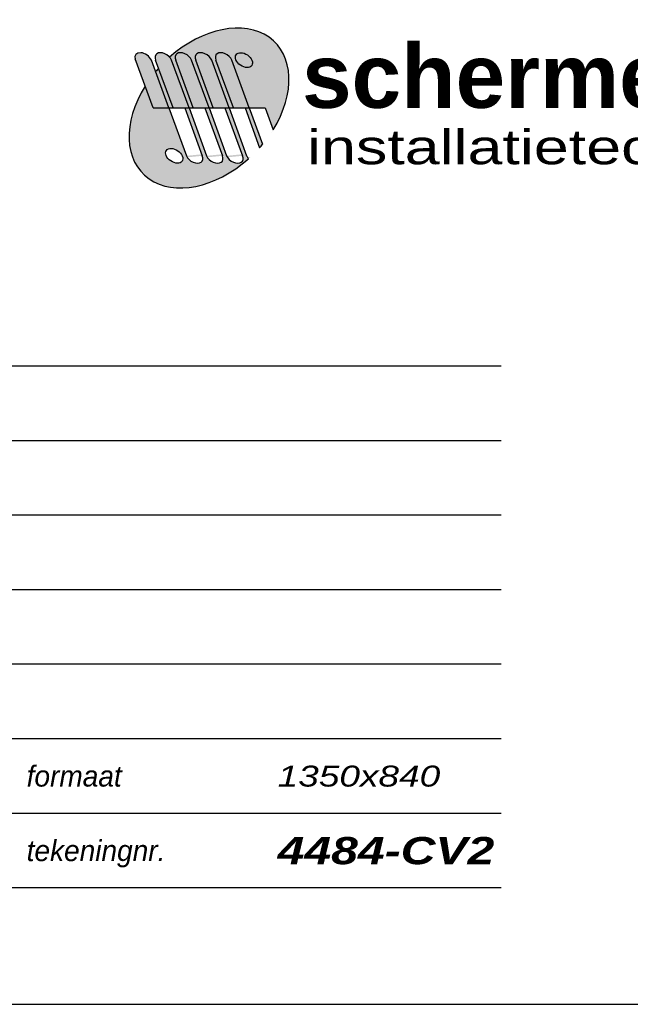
# Model space of a CAD drawing. Header units: millimetres. Extents: x -13501 to 278776, y 0 to 252300.
# Tile 79 of 131: x 256717 to 261958, y 1000 to 9456. Entities that reach past the tile are written whole.
import ezdxf
from ezdxf.enums import TextEntityAlignment as Align

# ---------------------------------------------------------------- set-up
doc = ezdxf.new("R2010")
doc.units = ezdxf.units.MM
doc.header["$LTSCALE"] = 100
doc.layers.get('0').update_dxf_attribs({"linetype": 'CONTINUOUS'})
for name, color, linetype in [('Schermer logo', 7, 'CONTINUOUS'), ('SCHERMER_KADER', 7, 'CONTINUOUS'), ('SCHERMER_ONDERHOEK', 7, 'CONTINUOUS')]:
    doc.layers.add(name, color=color, linetype=linetype)
doc.styles.add('B-01', font='GOTHICI.TTF')
doc.styles.add('cg omega', font='GOTHICI.TTF', dxfattribs={"width": 1.32})
doc.styles.add('CG OMEGA BOLD', font='GOTHICBI.TTF', dxfattribs={"width": 1.32})
doc.styles.add('Schermer', font='swisseb.ttf')
doc.styles.add('Schermer1', font='swiss.ttf')

# ---------------------------------------------------------------- blocks, each defined once
blk = doc.blocks.new('LOGONIEUW')
at = {"layer": 'Schermer logo'}
h = blk.add_hatch(color=162, dxfattribs=at)
edge = h.paths.add_edge_path()
edge.add_line((11.798, 6.943), (12.484, 5.061))
edge.add_ellipse((6.99, 6.936), major_axis=(5.657, 5.657), ratio=0.6875, start_angle=288.65906, end_angle=445.00956)
edge.add_ellipse((3.09, 11.053), major_axis=(-0.672, 0.461), ratio=0.653108, start_angle=226.42754, end_angle=249.48253, ccw=False)
edge.add_line((3.771, 11.053), (5.271, 6.943))
edge.add_line((5.271, 6.943), (5.633, 6.943))
edge.add_line((5.633, 6.943), (4.133, 11.053))
edge.add_ellipse((4.814, 11.053), major_axis=(-0.672, 0.461), ratio=0.653108, start_angle=226.42754, end_angle=406.42754, ccw=False)
edge.add_line((5.496, 11.053), (6.996, 6.943))
edge.add_line((6.996, 6.943), (7.358, 6.943))
edge.add_line((7.358, 6.943), (5.857, 11.053))
edge.add_ellipse((6.539, 11.053), major_axis=(-0.672, 0.461), ratio=0.653108, start_angle=226.42754, end_angle=406.42754, ccw=False)
edge.add_line((7.22, 11.053), (8.72, 6.943))
edge.add_line((8.72, 6.943), (9.082, 6.943))
edge.add_line((9.082, 6.943), (7.582, 11.053))
edge.add_ellipse((8.263, 11.053), major_axis=(-0.672, 0.461), ratio=0.653108, start_angle=226.42754, end_angle=406.42754, ccw=False)
edge.add_line((8.945, 11.053), (10.445, 6.943))
edge.add_line((10.445, 6.943), (11.798, 6.943))
edge = h.paths.add_edge_path(flags=16)
edge.add_ellipse((9.988, 11.053), major_axis=(-0.672, 0.46), ratio=0.653962, start_angle=0, end_angle=360)
h = blk.add_hatch(color=240, dxfattribs=at)
edge = h.paths.add_edge_path()
edge.add_ellipse((9.988, 11.053), major_axis=(-0.672, 0.46), ratio=0.653962, start_angle=0, end_angle=360)
edge = h.paths.add_edge_path()
edge.add_line((9.082, 6.943), (10.083, 6.943))
edge.add_line((10.083, 6.943), (10.445, 6.943))
edge.add_line((10.445, 6.943), (8.945, 11.053))
edge.add_ellipse((8.263, 11.053), major_axis=(-0.672, 0.461), ratio=0.653108, start_angle=226.42754, end_angle=406.42754)
edge.add_line((7.582, 11.053), (9.082, 6.943))
edge = h.paths.add_edge_path()
edge.add_line((7.358, 6.943), (8.358, 6.943))
edge.add_line((8.358, 6.943), (8.72, 6.943))
edge.add_line((8.72, 6.943), (7.22, 11.053))
edge.add_ellipse((6.539, 11.053), major_axis=(-0.672, 0.461), ratio=0.653108, start_angle=226.42754, end_angle=406.42754)
edge.add_line((5.857, 11.053), (7.358, 6.943))
edge = h.paths.add_edge_path()
edge.add_ellipse((4.814, 11.053), major_axis=(-0.672, 0.461), ratio=0.653108, start_angle=226.42754, end_angle=406.42754)
edge.add_line((4.133, 11.053), (5.633, 6.943))
edge.add_line((5.633, 6.943), (6.634, 6.943))
edge.add_line((6.634, 6.943), (6.996, 6.943))
edge.add_line((6.996, 6.943), (5.496, 11.053))
edge = h.paths.add_edge_path()
edge.add_ellipse((3.09, 11.053), major_axis=(-0.672, 0.461), ratio=0.653108, start_angle=226.42754, end_angle=406.42754)
edge.add_line((2.408, 11.053), (3.909, 6.943))
edge.add_line((3.909, 6.943), (4.909, 6.943))
edge.add_line((4.909, 6.943), (5.271, 6.943))
edge.add_line((5.271, 6.943), (3.771, 11.053))
edge = h.paths.add_edge_path()
edge.add_line((2.184, 6.943), (3.547, 6.943))
edge.add_line((3.547, 6.943), (2.046, 11.053))
edge.add_ellipse((1.366, 11.053), major_axis=(-0.675, 0.464), ratio=0.646817, start_angle=226.76027, end_angle=398.88568)
edge.add_line((0.652, 11.14), (2.184, 6.943))
h = blk.add_hatch(color=162, dxfattribs=at)
h.paths.add_polyline_path([(73.522, 10.061, 1), (71.554, 10.061, 1)])
h.paths.add_polyline_path([(73.431, 10.061, 1), (71.645, 10.061, 1)], flags=16)
h.paths.add_polyline_path([(71.672, 9.236), (73.403, 9.236), (73.403, 10.886), (71.672, 10.886)], flags=24)
h = blk.add_hatch(color=162, dxfattribs=at)
edge = h.paths.add_edge_path()
edge.add_line((3.547, 6.943), (3.909, 6.943))
edge.add_line((3.909, 6.943), (2.661, 10.361))
edge.add_ellipse((6.99, 6.936), major_axis=(5.657, 5.657), ratio=0.6875, start_angle=94.58086, end_angle=97.37505)
edge.add_line((2.406, 10.067), (3.547, 6.943))
h = blk.add_hatch(color=162, dxfattribs=at)
edge = h.paths.add_edge_path()
edge.add_line((3.547, 6.943), (2.184, 6.943))
edge.add_line((2.184, 6.943), (1.5, 8.818))
edge.add_ellipse((6.99, 6.936), major_axis=(5.657, 5.657), ratio=0.6875, start_angle=108.59516, end_angle=265.14139)
edge.add_ellipse((10.902, 2.832), major_axis=(0.672, -0.461), ratio=0.653108, start_angle=226.42754, end_angle=249.5923, ccw=False)
edge.add_line((10.221, 2.832), (8.72, 6.943))
edge.add_line((8.72, 6.943), (8.358, 6.943))
edge.add_line((8.358, 6.943), (9.859, 2.832))
edge.add_ellipse((9.178, 2.832), major_axis=(0.672, -0.461), ratio=0.653108, start_angle=226.42754, end_angle=406.42754, ccw=False)
edge.add_line((8.496, 2.832), (6.996, 6.943))
edge.add_line((6.996, 6.943), (6.634, 6.943))
edge.add_line((6.634, 6.943), (8.134, 2.832))
edge.add_ellipse((7.453, 2.832), major_axis=(0.672, -0.461), ratio=0.653108, start_angle=226.42754, end_angle=406.42754, ccw=False)
edge.add_line((6.772, 2.832), (5.271, 6.943))
edge.add_line((5.271, 6.943), (4.909, 6.943))
edge.add_line((4.909, 6.943), (6.41, 2.832))
edge.add_ellipse((5.728, 2.832), major_axis=(0.672, -0.461), ratio=0.653108, start_angle=226.42754, end_angle=406.42754, ccw=False)
edge.add_line((5.047, 2.832), (3.547, 6.943))
edge = h.paths.add_edge_path(flags=16)
edge.add_ellipse((4.004, 2.832), major_axis=(0.672, -0.46), ratio=0.653962, start_angle=0, end_angle=360)
h = blk.add_hatch(color=162, dxfattribs=at)
edge = h.paths.add_edge_path()
edge.add_ellipse((6.99, 6.936), major_axis=(5.657, 5.657), ratio=0.6875, start_angle=274.71534, end_angle=277.51245)
edge.add_line((11.585, 3.82), (10.445, 6.943))
edge.add_line((10.445, 6.943), (10.083, 6.943))
edge.add_line((10.083, 6.943), (11.33, 3.525))
at = {"layer": 'Schermer logo', "color": 240}
for p, q in [((2.184, 6.943), (0.648, 11.152)), ((3.547, 6.943), (2.046, 11.053)), ((3.909, 6.943), (2.408, 11.053)), ((5.271, 6.943), (3.771, 11.053)), ((5.633, 6.943), (4.133, 11.053)), ((6.996, 6.943), (5.496, 11.053)), ((7.358, 6.943), (5.857, 11.053)), ((8.72, 6.943), (7.22, 11.053)), ((9.082, 6.943), (7.582, 11.053)), ((10.445, 6.943), (8.945, 11.053)), ((2.184, 6.943), (3.547, 6.943)), ((3.909, 6.943), (4.909, 6.943)), ((4.909, 6.943), (5.271, 6.943)), ((5.633, 6.943), (6.634, 6.943)), ((6.634, 6.943), (6.996, 6.943)), ((7.358, 6.943), (8.358, 6.943)), ((8.358, 6.943), (8.72, 6.943)), ((9.082, 6.943), (10.083, 6.943)), ((10.083, 6.943), (10.445, 6.943))]:
    blk.add_line(p, q, dxfattribs=at)
at = {"layer": 'Schermer logo', "color": 162}
for p, q in [((3.547, 6.943), (5.047, 2.832)), ((3.547, 6.943), (3.909, 6.943)), ((4.909, 6.943), (6.41, 2.832)), ((5.271, 6.943), (6.772, 2.832)), ((5.271, 6.943), (5.633, 6.943)), ((6.634, 6.943), (8.134, 2.832)), ((6.996, 6.943), (8.496, 2.832)), ((6.996, 6.943), (7.358, 6.943)), ((8.358, 6.943), (9.859, 2.832)), ((8.72, 6.943), (10.221, 2.832)), ((8.72, 6.943), (9.082, 6.943)), ((10.083, 6.943), (11.33, 3.525)), ((10.445, 6.943), (11.585, 3.82)), ((10.445, 6.943), (11.798, 6.943)), ((11.798, 6.943), (12.484, 5.061))]:
    blk.add_line(p, q, dxfattribs=at)
for radius in [0.984, 0.893]:
    blk.add_circle((72.538, 10.061), radius, dxfattribs=at)
for centre, major_axis, ratio, start_param, end_param in [((6.99, 6.936), (5.657, 5.657), 0.6875, 5.038051, 7.766882), ((6.99, 6.936), (5.657, 5.657), 0.6875, 1.650748, 1.699515), ((6.99, 6.936), (5.657, 5.657), 0.6875, 1.895343, 4.62759), ((6.99, 6.936), (5.657, 5.657), 0.6875, 4.794687, 4.843506), ((5.728, 2.832), (0.672, -0.461), 0.653108, 3.951906, 7.093499), ((7.453, 2.832), (0.672, -0.461), 0.653108, 3.951906, 7.093499), ((9.178, 2.832), (0.672, -0.461), 0.653108, 3.951906, 7.093499), ((10.902, 2.832), (0.672, -0.461), 0.653108, 3.951906, 4.356207)]:
    blk.add_ellipse(centre, major_axis=major_axis, ratio=ratio, start_param=start_param, end_param=end_param, dxfattribs=at)
at = {"layer": 'Schermer logo', "color": 240}
for centre, major_axis, ratio, start_param, end_param in [((1.366, 11.053), (-0.675, 0.464), 0.646817, 3.957713, 6.961868), ((3.09, 11.053), (-0.672, 0.461), 0.653108, 3.951906, 7.093499), ((4.814, 11.053), (-0.672, 0.461), 0.653108, 3.951906, 7.093499), ((6.539, 11.053), (-0.672, 0.461), 0.653108, 3.951906, 7.093499), ((8.263, 11.053), (-0.672, 0.461), 0.653108, 3.951906, 7.093499)]:
    blk.add_ellipse(centre, major_axis=major_axis, ratio=ratio, start_param=start_param, end_param=end_param, dxfattribs=at)
blk.add_ellipse((9.988, 11.053), major_axis=(-0.672, 0.46), ratio=0.653962, dxfattribs=at)
at = {"layer": 'Schermer logo', "color": 162}
blk.add_ellipse((4.004, 2.832), major_axis=(0.672, -0.46), ratio=0.653962, dxfattribs=at)
at = {"layer": 'Schermer logo', "color": 240, "style": 'Schermer'}
blk.add_text('schermer', height=5.478, dxfattribs=at).set_placement((14.973, 6.952))
at = {"layer": 'Schermer logo', "color": 162, "style": 'Schermer'}
blk.add_text('bv', height=5.478, dxfattribs=at).set_placement((59.649, 6.952))
at = {"layer": 'Schermer logo', "color": 162, "style": 'B-01'}
blk.add_text('R', height=1.1, dxfattribs=at).set_placement((72.538, 10.061), align=Align.MIDDLE)
at = {"layer": 'Schermer logo', "color": 162, "style": 'Schermer1', "width": 1.3}
for s, height, p in [('installatietechniek', 2.96725, (15.407, 2.107)), ('hoorn', 2.9672, (60.043, 2.107))]:
    blk.add_text(s, height=height, dxfattribs=at).set_placement(p)
blk = doc.blocks.new('1350x840')
at = {"layer": 'SCHERMER_KADER', "color": 8, "linetype": 'Continuous'}
blk.add_line((-1316, 0), (0, 0), dxfattribs=at)
at = {"layer": 'SCHERMER_ONDERHOEK', "color": 9, "linetype": 'Continuous'}
for p, q in [((-53.5, 54.8), (-180, 54.8)), ((-53.5, 48.4), (-180, 48.4)), ((-53.5, 42), (-180, 42)), ((-53.5, 35.6), (-180, 35.6)), ((-53.5, 29.2), (-180, 29.2)), ((-53.5, 22.8), (-180, 22.8)), ((-53.5, 16.4), (-180, 16.4)), ((-53.5, 10), (-180, 10))]:
    blk.add_line(p, q, dxfattribs=at)
at = {"layer": 'SCHERMER_ONDERHOEK'}
blk.add_blockref('LOGONIEUW', (-85.572, 70.041), dxfattribs=at)
at = {"layer": 'SCHERMER_ONDERHOEK', "style": 'B-01'}
for s, p in [('formaat', (-94.236, 19.6)), ('tekeningnr.', (-94.236, 13.2))]:
    blk.add_text(s, height=1.8, dxfattribs=at).set_placement(p, align=Align.MIDDLE_LEFT)
for tag, p in [('WIJZA', (-161.007, 168.4)), ('WIJZG', (-75.507, 168.4)), ('OMSCHRIJVINGA', (-161.007, 162)), ('OMSCHRIJVINGG', (-75.507, 162)), ('WIJZB', (-161.007, 155.6)), ('WIJZH', (-75.507, 155.6)), ('OMSCHRIJVINGB', (-161.007, 149.2)), ('OMSCHRIJVINGH', (-75.507, 149.2)), ('WIJZC', (-161.007, 142.8)), ('WIJZI', (-75.507, 142.8)), ('OMSCHRIJVINGC', (-161.007, 136.4)), ('OMSCHRIJVINGI', (-75.507, 136.4)), ('WIJZD', (-161.007, 130)), ('WIJZJ', (-75.507, 130)), ('OMSCHRIJVINGD', (-161.007, 123.6)), ('OMSCHRIJVINGJ', (-75.507, 123.6)), ('WIJZE', (-161.007, 117.2)), ('WIJZK', (-75.507, 117.2)), ('OMSCHRIJVINGE', (-161.007, 110.8)), ('OMSCHRIJVINGK', (-75.507, 110.8)), ('WIJZF', (-161.007, 104.4)), ('WIJZL', (-75.507, 104.4)), ('OMSCHRIJVINGF', (-161.007, 98)), ('OMSCHRIJVINGL', (-75.507, 98))]:
    blk.add_attdef(tag, text='', height=1.8, dxfattribs=at).set_placement(p, align=Align.MIDDLE_LEFT)
at = {"layer": 'SCHERMER_ONDERHOEK', "style": 'cg omega', "oblique": 15, "width": 1.32}
blk.add_attdef('STATUS', (-179.5, 76.8), '', height=3.5, dxfattribs=at)
at = {"layer": 'SCHERMER_ONDERHOEK', "width": 1.32}
for tag, height, style, p in [('BENAMING', 2.34, 'CG OMEGA BOLD', (-161.258, 58)), ('BENAMING2', 2.34, 'CG OMEGA BOLD', (-161.258, 51.6)), ('BETREFT', 2.34, 'CG OMEGA BOLD', (-161.258, 45.2)), ('SCHAAL', 1.8, 'cg omega', (-161.258, 38.8)), ('TEKENAAR', 1.8, 'cg omega', (-161.258, 32.4)), ('DATUM', 1.8, 'cg omega', (-161.258, 26)), ('NR', 1.8, 'cg omega', (-125.231, 19.6)), ('A?', 1.8, 'cg omega', (-72.693, 19.6)), ('DD', 1.8, 'cg omega', (-125.231, 13.2)), ('TEKNR.', 2.34, 'CG OMEGA BOLD', (-72.693, 13.2))]:
    blk.add_attdef(tag, text='', height=height, dxfattribs=dict(at, style=style)).set_placement(p, align=Align.MIDDLE_LEFT)

msp = doc.modelspace()

# ---------------------------------------------------------------- block references
ref = msp.add_blockref('1350x840', (266200, 1000), dxfattribs=dict(xscale=100, yscale=100, zscale=100))
ref.add_attrib('TEKNR.', '4484-CV2', dxfattribs={"layer": 'SCHERMER_ONDERHOEK', "height": 234, "style": 'CG OMEGA BOLD', "width": 1.32}).set_placement((258930.7, 2320), align=Align.MIDDLE_LEFT)
ref.add_attrib('A?', '1350x840', dxfattribs={"layer": 'SCHERMER_ONDERHOEK', "height": 180, "style": 'cg omega', "width": 1.32}).set_placement((258930.7, 2960), align=Align.MIDDLE_LEFT)

doc.saveas('drawing.dxf')
